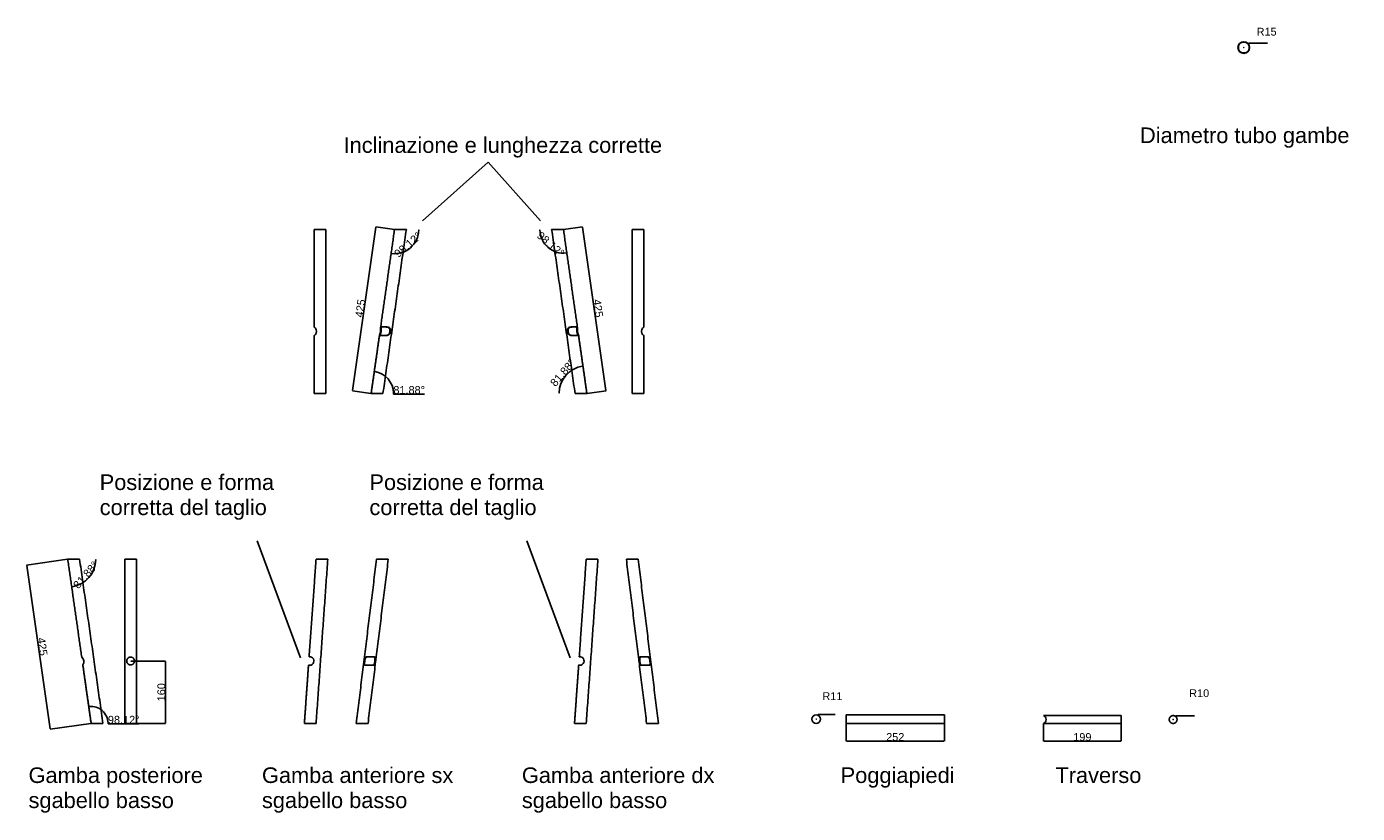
# Model space of a CAD drawing. Header units: millimetres. Extents: x -4960 to 8782, y 840 to 3104.
# Tile 1 of 5: x -4960 to -1548, y 1087 to 3104. Entities that reach past the tile are written whole.
import ezdxf

# ---------------------------------------------------------------- set-up
doc = ezdxf.new("R2010")
doc.units = ezdxf.units.MM
doc.header["$MEASUREMENT"] = 0
for name, color, linetype in [('DEFAULT', 7, 'Continuous'), ('LINEE VISIBILI 2D', 7, 'Continuous'), ('LIVELLO 01', 1, 'Continuous')]:
    doc.layers.add(name, color=color, linetype=linetype)
doc.styles.add('ARIAL', font='arial.ttf')
doc.dimstyles.new('DEFAULT', dxfattribs={"dimtxt": 20, "dimasz": 1, "dimexe": 0.5, "dimexo": 0.5, "dimgap": 0.09, "dimtad": 1, "dimtoh": 1, "dimdec": 0, "dimzin": 0, "dimdsep": 46, "dimtxsty": 'ARIAL', "dimcen": 0.5, "dimazin": 0, "dimtfac": 1, "dimtdec": 4, "dimtofl": 0, "dimtmove": 0, "dimatfit": 3, "dimfxl": 1, "dimtolj": 1, "dimtzin": 0, "dimarcsym": 0})

# ---------------------------------------------------------------- blocks, each defined once
blk = doc.blocks.new('*D14')
at = {"layer": 'Defpoints', "color": 0}
for p in [(-4693.6, 1477.7), (-4693.6, 1317.7), (-4604.5, 1317.7)]:
    blk.add_point(p, dxfattribs=at)
at = {"layer": 'LIVELLO 01', "color": 0, "lineweight": -2}
for p, q in [((-4693.1, 1477.7), (-4604, 1477.7)), ((-4604.5, 1476.7), (-4604.5, 1318.7)), ((-4693.1, 1317.7), (-4604, 1317.7))]:
    blk.add_line(p, q, dxfattribs=at)
at = {"layer": 'LIVELLO 01', "color": 0}
for points in [[(-4604.4, 1476.7), (-4604.7, 1476.7), (-4604.5, 1477.7)], [(-4604.7, 1318.7), (-4604.4, 1318.7), (-4604.5, 1317.7)]]:
    blk.add_solid(points, dxfattribs=at)
at = {"layer": 'LIVELLO 01', "color": 0, "insert": (-4614.8, 1397.7), "char_height": 20, "attachment_point": 5, "rotation": 90, "style": 'ARIAL'}
blk.add_mtext('\\A1;160', dxfattribs=at)
blk = doc.blocks.new('*D15')
at = {"layer": 'Defpoints', "color": 0}
for p in [(-4854.8, 1738.6), (-4783.2, 1738.6), (-4800.7, 1691.7), (-4844.7, 1667.8)]:
    blk.add_point(p, dxfattribs=at)
at = {"layer": 'LIVELLO 01', "color": 0, "lineweight": -2}
for p, q in [((-4783.2, 1739.1), (-4783.2, 1739.1)), ((-4844.7, 1668.3), (-4844.7, 1668.3))]:
    blk.add_line(p, q, dxfattribs=at)
blk.add_arc((-4854.8, 1738.6), 71.6, 278.9156, -0.8003, dxfattribs=at)
at = {"layer": 'LIVELLO 01', "color": 0}
for points in [[(-4783, 1737.6), (-4783.4, 1737.6), (-4783.2, 1738.6)], [(-4843.7, 1668.1), (-4843.7, 1667.7), (-4844.7, 1667.8)]]:
    blk.add_solid(points, dxfattribs=at)
at = {"layer": 'LIVELLO 01', "color": 0, "insert": (-4808.5, 1698.4), "char_height": 20, "attachment_point": 5, "rotation": 49.0577, "style": 'ARIAL'}
blk.add_mtext('\\A1;81.88%%d', dxfattribs=at)
blk = doc.blocks.new('*D16')
at = {"layer": 'Defpoints', "color": 0}
for p in [(-3583.6, 2584.1), (-3523.5, 2163.2), (-3474.9, 2170.1)]:
    blk.add_point(p, dxfattribs=at)
at = {"layer": 'LIVELLO 01', "color": 0, "lineweight": -2}
for p, q in [((-3583.1, 2584.2), (-3534.4, 2591.1)), ((-3534.7, 2590), (-3475, 2171.1)), ((-3523, 2163.2), (-3474.4, 2170.2))]:
    blk.add_line(p, q, dxfattribs=at)
at = {"layer": 'LIVELLO 01', "color": 0}
for points in [[(-3534.6, 2590.1), (-3534.9, 2590), (-3534.9, 2591)], [(-3475.2, 2171.1), (-3474.8, 2171.1), (-3474.9, 2170.1)]]:
    blk.add_solid(points, dxfattribs=at)
at = {"layer": 'LIVELLO 01', "color": 0, "insert": (-3494.7, 2382), "char_height": 20, "attachment_point": 5, "rotation": 278.1153, "style": 'ARIAL'}
blk.add_mtext('\\A1;425', dxfattribs=at)
blk = doc.blocks.new('*D17')
at = {"layer": 'Defpoints', "color": 0}
for p in [(-3644.1, 2584.1), (-3583.6, 2584.1), (-3623.2, 2538.3), (-3575, 2524.1)]:
    blk.add_point(p, dxfattribs=at)
at = {"layer": 'LIVELLO 01', "color": 0, "lineweight": -2}
for p, q in [((-3644.1, 2584.6), (-3644.1, 2584.6)), ((-3575, 2524.6), (-3575, 2524.6))]:
    blk.add_line(p, q, dxfattribs=at)
blk.add_arc((-3583.6, 2584.1), 60.6, 180.9461, 277.1692, dxfattribs=at)
at = {"layer": 'LIVELLO 01', "color": 0}
for points in [[(-3643.9, 2583.1), (-3644.3, 2583.1), (-3644.1, 2584.1)], [(-3576, 2523.8), (-3576, 2524.2), (-3575, 2524.1)]]:
    blk.add_solid(points, dxfattribs=at)
at = {"layer": 'LIVELLO 01', "color": 0, "insert": (-3616.5, 2546.1), "char_height": 20, "attachment_point": 5, "rotation": 319.0577, "style": 'ARIAL'}
blk.add_mtext('\\A1;98.12%%d', dxfattribs=at)
blk = doc.blocks.new('*D18')
at = {"layer": 'Defpoints', "color": 0}
for p in [(-3533.6, 2233.8), (-3577.5, 2209.9), (-3594.9, 2163.2), (-3523.5, 2163.2)]:
    blk.add_point(p, dxfattribs=at)
at = {"layer": 'LIVELLO 01', "color": 0, "lineweight": -2}
for p, q in [((-3533.6, 2234.3), (-3533.6, 2234.3)), ((-3594.9, 2163.7), (-3594.9, 2163.7))]:
    blk.add_line(p, q, dxfattribs=at)
blk.add_arc((-3523.5, 2163.2), 71.4, 98.9179, 179.1974, dxfattribs=at)
at = {"layer": 'LIVELLO 01', "color": 0}
for points in [[(-3534.6, 2233.5), (-3534.6, 2233.8), (-3533.6, 2233.8)], [(-3595.1, 2164.2), (-3594.7, 2164.2), (-3594.9, 2163.2)]]:
    blk.add_solid(points, dxfattribs=at)
at = {"layer": 'LIVELLO 01', "color": 0, "insert": (-3585.2, 2216.7), "char_height": 20, "attachment_point": 5, "rotation": 49.0577, "style": 'ARIAL'}
blk.add_mtext('\\A1;81.88%%d', dxfattribs=at)
blk = doc.blocks.new('*D19')
at = {"layer": 'Defpoints', "color": 0}
for p in [(-2352.5, 1317.7), (-2153.2, 1317.7), (-2153.2, 1272.5)]:
    blk.add_point(p, dxfattribs=at)
at = {"layer": 'LIVELLO 01', "color": 0, "lineweight": -2}
for p, q in [((-2352.5, 1317.2), (-2352.5, 1272)), ((-2153.2, 1317.2), (-2153.2, 1272)), ((-2351.5, 1272.5), (-2154.2, 1272.5))]:
    blk.add_line(p, q, dxfattribs=at)
at = {"layer": 'LIVELLO 01', "color": 0}
for points in [[(-2351.5, 1272.6), (-2351.5, 1272.3), (-2352.5, 1272.5)], [(-2154.2, 1272.3), (-2154.2, 1272.6), (-2153.2, 1272.5)]]:
    blk.add_solid(points, dxfattribs=at)
at = {"layer": 'LIVELLO 01', "color": 0, "insert": (-2252.9, 1282.7), "char_height": 20, "attachment_point": 5, "rotation": 359.999, "style": 'ARIAL'}
blk.add_mtext('\\A1;199', dxfattribs=at)
blk = doc.blocks.new('*D20')
at = {"layer": 'Defpoints', "color": 0}
for p in [(-4016.8, 2584.1), (-4124.4, 2170), (-4076.8, 2163.2)]:
    blk.add_point(p, dxfattribs=at)
at = {"layer": 'LIVELLO 01', "color": 0, "lineweight": -2}
for p, q in [((-4064.5, 2589.9), (-4124.3, 2170.9)), ((-4017.3, 2584.2), (-4064.9, 2591)), ((-4077.3, 2163.2), (-4124.9, 2170))]:
    blk.add_line(p, q, dxfattribs=at)
at = {"layer": 'LIVELLO 01', "color": 0}
for points in [[(-4064.4, 2589.9), (-4064.7, 2589.9), (-4064.4, 2590.9)], [(-4124.4, 2171), (-4124.1, 2170.9), (-4124.4, 2170)]]:
    blk.add_solid(points, dxfattribs=at)
at = {"layer": 'LIVELLO 01', "color": 0, "insert": (-4104.6, 2381.9), "char_height": 20, "attachment_point": 5, "rotation": 81.8848, "style": 'ARIAL'}
blk.add_mtext('\\A1;425', dxfattribs=at)
blk = doc.blocks.new('*D21')
at = {"layer": 'Defpoints', "color": 0}
for p in [(-4800.9, 1360.7), (-4766.3, 1350.5), (-4794.8, 1317.7), (-4751.4, 1317.7)]:
    blk.add_point(p, dxfattribs=at)
at = {"layer": 'LIVELLO 01', "color": 0, "lineweight": -2}
for p, q in [((-4800.9, 1361.2), (-4800.9, 1361.2)), ((-4751.4, 1318.2), (-4751.4, 1318.2)), ((-4751.4, 1316.7), (-4672.2, 1316.7))]:
    blk.add_line(p, q, dxfattribs=at)
for start, end in [(1.3206, 96.7947), (358.6794, 360)]:
    blk.add_arc((-4794.8, 1317.7), 43.4, start, end, dxfattribs=at)
at = {"layer": 'LIVELLO 01', "color": 0}
for points in [[(-4799.9, 1360.9), (-4799.9, 1360.6), (-4800.9, 1360.7)], [(-4751.6, 1318.7), (-4751.2, 1318.7), (-4751.4, 1317.7)]]:
    blk.add_solid(points, dxfattribs=at)
at = {"layer": 'LIVELLO 01', "color": 0, "insert": (-4711.3, 1327), "char_height": 20, "attachment_point": 5, "style": 'ARIAL'}
blk.add_mtext('\\A1;98.12%%d', dxfattribs=at)
blk = doc.blocks.new('*D22')
at = {"layer": 'Defpoints', "color": 0}
for p in [(-4068.7, 2220.1), (-4033.3, 2200.9), (-4076.8, 2163.2), (-4019.3, 2163.2)]:
    blk.add_point(p, dxfattribs=at)
at = {"layer": 'LIVELLO 01', "color": 0, "lineweight": -2}
for p, q in [((-4068.7, 2220.6), (-4068.7, 2220.6)), ((-4019.3, 2163.7), (-4019.3, 2163.7)), ((-4019.3, 2162.2), (-3940.1, 2162.2))]:
    blk.add_line(p, q, dxfattribs=at)
for start, end in [(0.9958, 80.8889), (359.0042, 360)]:
    blk.add_arc((-4076.8, 2163.2), 57.5, start, end, dxfattribs=at)
at = {"layer": 'LIVELLO 01', "color": 0}
for points in [[(-4067.7, 2220.1), (-4067.7, 2219.8), (-4068.7, 2220.1)], [(-4019.4, 2164.2), (-4019.1, 2164.2), (-4019.3, 2163.2)]]:
    blk.add_solid(points, dxfattribs=at)
at = {"layer": 'LIVELLO 01', "color": 0, "insert": (-3979.2, 2172.4), "char_height": 20, "attachment_point": 5, "style": 'ARIAL'}
blk.add_mtext('\\A1;81.88%%d', dxfattribs=at)
blk = doc.blocks.new('*D23')
at = {"layer": 'Defpoints', "color": 0}
for p in [(-1838.9, 3050.5), (-1827.6, 3060.4)]:
    blk.add_point(p, dxfattribs=at)
at = {"layer": 'LIVELLO 01', "color": 0, "lineweight": -2}
for p, q in [((-1839.4, 3050.5), (-1838.4, 3050.5)), ((-1838.9, 3050), (-1838.9, 3051)), ((-1826.8, 3061.1), (-1826.1, 3061.7)), ((-1778.1, 3061.7), (-1826.1, 3061.7))]:
    blk.add_line(p, q, dxfattribs=at)
at = {"layer": 'LIVELLO 01', "color": 0}
blk.add_solid([(-1826.9, 3061.2), (-1826.7, 3061), (-1827.6, 3060.4)], dxfattribs=at)
at = {"layer": 'LIVELLO 01', "color": 0, "insert": (-1780.4, 3091), "char_height": 20, "attachment_point": 5, "style": 'ARIAL'}
blk.add_mtext('\\A1;R15', dxfattribs=at)
blk = doc.blocks.new('*D24')
at = {"layer": 'Defpoints', "color": 0}
for p in [(-4854.8, 1738.6), (-4899.8, 1302.7), (-4794.8, 1317.7)]:
    blk.add_point(p, dxfattribs=at)
at = {"layer": 'LIVELLO 01', "color": 0, "lineweight": -2}
for p, q in [((-4855.3, 1738.6), (-4960.3, 1723.6)), ((-4959.7, 1722.7), (-4899.9, 1303.7)), ((-4795.3, 1317.6), (-4900.3, 1302.7))]:
    blk.add_line(p, q, dxfattribs=at)
at = {"layer": 'LIVELLO 01', "color": 0}
for points in [[(-4959.5, 1722.7), (-4959.8, 1722.6), (-4959.8, 1723.7)], [(-4900.1, 1303.7), (-4899.8, 1303.7), (-4899.8, 1302.7)]]:
    blk.add_solid(points, dxfattribs=at)
at = {"layer": 'LIVELLO 01', "color": 0, "insert": (-4919.7, 1514.6), "char_height": 20, "attachment_point": 5, "rotation": 278.1153, "style": 'ARIAL'}
blk.add_mtext('\\A1;425', dxfattribs=at)
blk = doc.blocks.new('*D25')
at = {"layer": 'Defpoints', "color": 0}
for p in [(-2931.3, 1338.9), (-2935.3, 1328.7)]:
    blk.add_point(p, dxfattribs=at)
at = {"layer": 'LIVELLO 01', "color": 0, "lineweight": -2}
for p, q in [((-2930.9, 1339.8), (-2930.5, 1340.8)), ((-2886.6, 1340.8), (-2930.5, 1340.8)), ((-2935.8, 1328.7), (-2934.8, 1328.7)), ((-2935.3, 1328.2), (-2935.3, 1329.2))]:
    blk.add_line(p, q, dxfattribs=at)
at = {"layer": 'LIVELLO 01', "color": 0}
blk.add_solid([(-2931.1, 1339.9), (-2930.8, 1339.8), (-2931.3, 1338.9)], dxfattribs=at)
at = {"layer": 'LIVELLO 01', "color": 0, "insert": (-2893.9, 1387.6), "char_height": 20, "attachment_point": 5, "style": 'ARIAL'}
blk.add_mtext('\\A1;R11', dxfattribs=at)
blk = doc.blocks.new('*D26')
at = {"layer": 'Defpoints', "color": 0}
for p in [(-2014.1, 1335.7), (-2020.1, 1327.7)]:
    blk.add_point(p, dxfattribs=at)
at = {"layer": 'LIVELLO 01', "color": 0, "lineweight": -2}
for p, q in [((-2013.5, 1336.5), (-2012.9, 1337.3)), ((-1965.1, 1337.3), (-2012.9, 1337.3)), ((-2020.6, 1327.7), (-2019.6, 1327.7)), ((-2020.1, 1327.2), (-2020.1, 1328.2))]:
    blk.add_line(p, q, dxfattribs=at)
at = {"layer": 'LIVELLO 01', "color": 0}
blk.add_solid([(-2013.6, 1336.6), (-2013.3, 1336.4), (-2014.1, 1335.7)], dxfattribs=at)
at = {"layer": 'LIVELLO 01', "color": 0, "insert": (-1953.3, 1395), "char_height": 20, "attachment_point": 5, "style": 'ARIAL'}
blk.add_mtext('\\A1;R10', dxfattribs=at)
blk = doc.blocks.new('*D27')
at = {"layer": 'Defpoints', "color": 0}
for p in [(-4016.8, 2584.1), (-3954.6, 2584.1), (-3976, 2537.1), (-4025.6, 2522.5)]:
    blk.add_point(p, dxfattribs=at)
at = {"layer": 'LIVELLO 01', "color": 0, "lineweight": -2}
for p, q in [((-3954.6, 2584.6), (-3954.6, 2584.6)), ((-4025.6, 2523), (-4025.6, 2523))]:
    blk.add_line(p, q, dxfattribs=at)
blk.add_arc((-4016.8, 2584.1), 62.2, 262.8057, -0.9211, dxfattribs=at)
at = {"layer": 'LIVELLO 01', "color": 0}
for points in [[(-3954.4, 2583.1), (-3954.7, 2583.1), (-3954.6, 2584.1)], [(-4024.5, 2522.5), (-4024.6, 2522.2), (-4025.6, 2522.5)]]:
    blk.add_solid(points, dxfattribs=at)
at = {"layer": 'LIVELLO 01', "color": 0, "insert": (-3982.7, 2544.8), "char_height": 20, "attachment_point": 5, "rotation": 40.9423, "style": 'ARIAL'}
blk.add_mtext('\\A1;98.12%%d', dxfattribs=at)
blk = doc.blocks.new('*D28')
at = {"layer": 'Defpoints', "color": 0}
for p in [(-2858.7, 1317.7), (-2606.8, 1317.7), (-2606.8, 1272.5)]:
    blk.add_point(p, dxfattribs=at)
at = {"layer": 'LIVELLO 01', "color": 0, "lineweight": -2}
for p, q in [((-2858.7, 1317.2), (-2858.7, 1272)), ((-2606.8, 1317.2), (-2606.8, 1272)), ((-2857.7, 1272.5), (-2607.8, 1272.5))]:
    blk.add_line(p, q, dxfattribs=at)
at = {"layer": 'LIVELLO 01', "color": 0}
for points in [[(-2857.7, 1272.6), (-2857.7, 1272.3), (-2858.7, 1272.5)], [(-2607.8, 1272.3), (-2607.8, 1272.6), (-2606.8, 1272.5)]]:
    blk.add_solid(points, dxfattribs=at)
at = {"layer": 'LIVELLO 01', "color": 0, "insert": (-2732.7, 1282.7), "char_height": 20, "attachment_point": 5, "style": 'ARIAL'}
blk.add_mtext('\\A1;252', dxfattribs=at)

msp = doc.modelspace()

# ---------------------------------------------------------------- linework, layer by layer
at = {"layer": 'DEFAULT'}
for points in [[(-3776.4, 2756.8), (-3945.3, 2606.4)], [(-3776.4, 2756.8), (-3642.4, 2606.4)], [(-4368.8, 1786), (-4258.2, 1485.9)], [(-3677.1, 1786), (-3566.4, 1485.9)]]:
    msp.add_lwpolyline(points, dxfattribs=at)
for centre, radius in [((-1838.9, 3050.5), 15), ((-2935.3, 1328.7), 11)]:
    msp.add_circle(centre, radius, dxfattribs=at)
for centre, radius, start, end in [((-4828.7, 1476.1), 15.1, 326.0582, 50.1724), ((-4234.5, 1477.7), 11, 254.8054, 97.0382), ((-3541.8, 1477.7), 11, 255.044, 96.7994), ((-2357.1, 1327.7), 11, 294.6739, 65.3174)]:
    msp.add_arc(centre, radius, start, end, dxfattribs=at)
msp.add_rational_spline([(-1824.9, 3050.5), (-1824.9, 3064.5), (-1838.9, 3064.5), (-1852.9, 3064.5), (-1852.9, 3050.5), (-1852.9, 3036.5), (-1838.9, 3036.5), (-1824.9, 3036.5), (-1824.9, 3050.5)], [1, 0.707106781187, 1, 0.707106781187, 1, 0.707106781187, 1, 0.707106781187, 1], degree=2, knots=[0, 0, 0, 23.561945, 23.561945, 47.12389, 47.12389, 70.685835, 70.685835, 94.24778, 94.24778, 94.24778], dxfattribs=at)
at = {"layer": 'LINEE VISIBILI 2D'}
for points in [[(-4222.9, 2334.1), (-4222.9, 2459.1), (-4222.9, 2584.1)], [(-4192.9, 2584.1), (-4192.9, 2373.6), (-4192.9, 2163.2)], [(-4052.6, 2332.6), (-4034.7, 2458.4), (-4016.8, 2584.1)], [(-3986.5, 2584.1), (-4016.5, 2373.6), (-4046.5, 2163.2)], [(-3613.9, 2584.1), (-3583.8, 2373.6), (-3553.8, 2163.2)], [(-3547.7, 2332.6), (-3565.6, 2458.4), (-3583.6, 2584.1)], [(-3407.4, 2584.1), (-3407.4, 2373.6), (-3407.4, 2163.2)], [(-3377.4, 2334.1), (-3377.4, 2459.1), (-3377.4, 2584.1)], [(-4222.9, 2163.2), (-4222.9, 2237.7), (-4222.9, 2312.2)], [(-4076.8, 2163.2), (-4066.1, 2238.1), (-4055.4, 2313)], [(-3523.5, 2163.2), (-3534.2, 2238.1), (-3544.9, 2313)], [(-3377.4, 2163.2), (-3377.4, 2237.7), (-3377.4, 2312.2)], [(-4824.5, 1738.6), (-4839.6, 1738.6), (-4854.8, 1738.6)], [(-4819, 1487.7), (-4836.9, 1613.2), (-4854.8, 1738.6)], [(-4764.5, 1317.7), (-4794.5, 1528.2), (-4824.5, 1738.6)], [(-4678.7, 1738.6), (-4693.7, 1738.6), (-4708.7, 1738.6)], [(-4708.7, 1317.7), (-4708.7, 1528.2), (-4708.7, 1738.6)], [(-4678.7, 1738.6), (-4678.7, 1528.2), (-4678.7, 1317.7)], [(-4235.9, 1488.6), (-4226.9, 1613.6), (-4218, 1738.6)], [(-4188, 1738.6), (-4203, 1528.2), (-4218, 1317.7)], [(-4063, 1738.6), (-4089, 1528.2), (-4115, 1317.7)], [(-4032.8, 1738.6), (-4058.8, 1528.2), (-4084.8, 1317.7)], [(-4032.8, 1738.6), (-4047.9, 1738.6), (-4063, 1738.6)], [(-3543.1, 1488.6), (-3534.2, 1613.6), (-3525.3, 1738.6)], [(-3495.2, 1738.6), (-3510.2, 1738.6), (-3525.3, 1738.6)], [(-3495.2, 1738.6), (-3510.2, 1528.2), (-3525.2, 1317.7)], [(-3422.3, 1738.6), (-3396.3, 1528.2), (-3370.3, 1317.7)], [(-3392, 1738.6), (-3407.1, 1738.6), (-3422.3, 1738.6)], [(-3392, 1738.6), (-3366, 1528.2), (-3340, 1317.7)], [(-4794.8, 1317.7), (-4805.5, 1392.7), (-4816.2, 1467.7)], [(-4248, 1317.7), (-4242.7, 1392.4), (-4237.4, 1467.1)], [(-3555.3, 1317.7), (-3549.9, 1392.4), (-3544.6, 1467.1)], [(-2858.7, 1339.7), (-2858.7, 1334.2), (-2858.7, 1328.7)], [(-2858.7, 1339.7), (-2732.7, 1339.7), (-2606.8, 1339.7)], [(-2606.8, 1328.7), (-2606.8, 1334.2), (-2606.8, 1339.7)], [(-2352.5, 1337.7), (-2252.9, 1337.7), (-2153.2, 1337.7)], [(-2153.2, 1327.7), (-2153.2, 1332.7), (-2153.2, 1337.7)], [(-4764.5, 1317.7), (-4779.6, 1317.7), (-4794.8, 1317.7)], [(-4678.7, 1317.7), (-4693.7, 1317.7), (-4708.7, 1317.7)], [(-4084.8, 1317.7), (-4099.9, 1317.7), (-4115, 1317.7)], [(-3525.2, 1317.7), (-3540.2, 1317.7), (-3555.3, 1317.7)], [(-3340, 1317.7), (-3355.2, 1317.7), (-3370.3, 1317.7)], [(-2858.7, 1328.7), (-2858.7, 1323.2), (-2858.7, 1317.7)], [(-2606.8, 1317.7), (-2732.7, 1317.7), (-2858.7, 1317.7)], [(-2606.8, 1317.7), (-2606.8, 1323.2), (-2606.8, 1328.7)], [(-2153.2, 1317.7), (-2252.9, 1317.7), (-2352.5, 1317.7)]]:
    msp.add_open_spline(points, degree=2, dxfattribs=at)
for points, knots in [([(-4192.9, 2584.1), (-4192.9, 2584.1), (-4193, 2584.1), (-4193.4, 2584.1), (-4194, 2584.1), (-4194.9, 2584.1), (-4201.7, 2584.1), (-4208.6, 2584.1), (-4215.4, 2584.1), (-4217, 2584.1), (-4218.5, 2584.1), (-4221, 2584.1), (-4221.9, 2584.1), (-4222.8, 2584.1), (-4222.9, 2584.1), (-4222.9, 2584.1)], [15.72019, 15.72019, 15.72019, 15.72019, 18.032423, 18.032423, 23.735237, 23.735237, 23.735237, 44.201473, 44.201473, 44.201473, 49.898698, 49.898698, 56.06794, 56.06794, 59.921662, 59.921662, 59.921662, 59.921662]), ([(-3986.5, 2584.1), (-3986.5, 2584.1), (-3986.5, 2584.1), (-3986.9, 2584.1), (-3987.5, 2584.1), (-3988.5, 2584.1), (-3995.4, 2584.1), (-4002.3, 2584.1), (-4009.1, 2584.1), (-4010.8, 2584.1), (-4012.3, 2584.1), (-4014.7, 2584.1), (-4015.7, 2584.1), (-4016.6, 2584.1), (-4016.8, 2584.1), (-4016.8, 2584.1)], [39.372626, 39.372626, 39.372626, 39.372626, 41.675095, 41.675095, 47.340083, 47.340083, 47.340083, 68.013341, 68.013341, 68.013341, 73.679346, 73.679346, 79.813281, 79.813281, 83.650729, 83.650729, 83.650729, 83.650729]), ([(-3613.9, 2584.1), (-3613.9, 2584.1), (-3613.8, 2584.1), (-3613.4, 2584.1), (-3612.8, 2584.1), (-3611.9, 2584.1), (-3605, 2584.1), (-3598.1, 2584.1), (-3591.2, 2584.1), (-3589.5, 2584.1), (-3588.1, 2584.1), (-3585.6, 2584.1), (-3584.6, 2584.1), (-3583.8, 2584.1), (-3583.6, 2584.1), (-3583.6, 2584.1)], [39.372626, 39.372626, 39.372626, 39.372626, 41.675095, 41.675095, 47.340083, 47.340083, 47.340083, 68.013341, 68.013341, 68.013341, 73.679346, 73.679346, 79.813281, 79.813281, 83.650729, 83.650729, 83.650729, 83.650729]), ([(-3407.4, 2584.1), (-3407.4, 2584.1), (-3407.3, 2584.1), (-3407, 2584.1), (-3406.3, 2584.1), (-3405.4, 2584.1), (-3398.6, 2584.1), (-3391.8, 2584.1), (-3384.9, 2584.1), (-3383.3, 2584.1), (-3381.8, 2584.1), (-3379.4, 2584.1), (-3378.4, 2584.1), (-3377.6, 2584.1), (-3377.4, 2584.1), (-3377.4, 2584.1)], [15.72019, 15.72019, 15.72019, 15.72019, 18.032423, 18.032423, 23.735237, 23.735237, 23.735237, 44.201473, 44.201473, 44.201473, 49.898698, 49.898698, 56.06794, 56.06794, 59.921662, 59.921662, 59.921662, 59.921662]), ([(-4222.9, 2334.1), (-4222.9, 2334.1), (-4222.9, 2334.1), (-4222.7, 2333.9), (-4222.2, 2333.6), (-4221.5, 2332.9), (-4220.2, 2331.6), (-4218.1, 2328.5), (-4217.2, 2325.3), (-4217.1, 2323.2), (-4217.1, 2322.5), (-4217.1, 2321.3), (-4217.4, 2319), (-4218.4, 2316.3), (-4220, 2313.9), (-4221.5, 2312.7), (-4222.3, 2312.3), (-4222.6, 2312.2), (-4222.8, 2312.2), (-4222.9, 2312.2), (-4222.9, 2312.2), (-4223, 2312.2), (-4222.9, 2312.2)], [0, 0, 0, 0, 0.030683, 0.098477, 0.960784, 1.693207, 3.200643, 6.422393, 12.84374, 12.84374, 12.84374, 14.699722, 16.513166, 19.909253, 23.331987, 24.911578, 25.584591, 25.871179, 26.086605, 26.086605, 26.086605, 27.826555, 27.826555, 27.826555, 27.826555]), ([(-4038.8, 2334.2), (-4037.7, 2334.2), (-4035.7, 2334.1), (-4033, 2333.7), (-4030.9, 2333), (-4029.2, 2331.9), (-4027.9, 2330.3), (-4027.1, 2328.2), (-4026.7, 2325.8), (-4026.7, 2324.1), (-4026.8, 2323.2), (-4026.9, 2322.3), (-4027.2, 2320.6), (-4027.9, 2318.3), (-4029, 2316.3), (-4030.3, 2314.7), (-4032, 2313.5), (-4033.9, 2312.7), (-4036.2, 2312.2), (-4037.9, 2312.2), (-4038.8, 2312.2), (-4040.4, 2312.2), (-4042.1, 2312.3), (-4045.1, 2312.5), (-4046.5, 2312.5), (-4047.9, 2312.5), (-4049.2, 2312.5), (-4050.5, 2312.5), (-4052.7, 2312.3), (-4053.6, 2312.2), (-4054.3, 2312.2), (-4054.5, 2312.2), (-4054.8, 2312.2), (-4055.2, 2312.3), (-4055.5, 2312.7), (-4055.4, 2313.3), (-4055.2, 2314), (-4054.9, 2315), (-4054.5, 2316.1), (-4054, 2317.5), (-4053.3, 2319.8), (-4052.9, 2321.8), (-4052.8, 2323.2), (-4052.7, 2323.6), (-4052.6, 2324.5), (-4052.6, 2326.1), (-4052.6, 2328), (-4052.7, 2329.8), (-4052.7, 2331.4), (-4052.7, 2332.1), (-4052.6, 2332.9), (-4052.3, 2333.5), (-4051.7, 2334), (-4050.7, 2334.1), (-4050, 2334.2), (-4049.6, 2334.2)], [0, 0, 0, 0, 3.387496, 5.9502, 8.134803, 10.010196, 12.000407, 14.259969, 16.624911, 19.345127, 19.345127, 19.345127, 21.919839, 24.477366, 26.605324, 28.658963, 30.647993, 32.664498, 34.922088, 37.704182, 37.704182, 37.704182, 42.612371, 42.612371, 47.169287, 47.169287, 47.169287, 51.879437, 51.879437, 56.939265, 56.939265, 56.939265, 57.532695, 57.909659, 58.260791, 58.802977, 59.716871, 60.304996, 62.05341, 63.04362, 64.9761, 69.119142, 69.119142, 69.119142, 70.520639, 71.893491, 73.665047, 76.463691, 77.311819, 78.196664, 78.804409, 79.494095, 80.227662, 81.094789, 82.347179, 82.347179, 82.347179, 82.347179]), ([(-4046.9, 2334.1), (-4047.4, 2334.1), (-4048.3, 2334), (-4049.4, 2333.7), (-4050.2, 2333.3), (-4050.6, 2332.5), (-4050.8, 2331.7), (-4050.8, 2330.9), (-4050.8, 2329), (-4050.8, 2326.4), (-4050.9, 2324.1), (-4051, 2323.2), (-4051.1, 2322.5), (-4051.3, 2321.3), (-4051.7, 2319.5), (-4052.2, 2317.5), (-4052.7, 2315.9), (-4053.1, 2314.6), (-4053.3, 2313.9), (-4053.4, 2313.2), (-4053.2, 2312.8), (-4052.9, 2312.4), (-4052.6, 2312.3), (-4052.5, 2312.3)], [0, 0, 0, 0, 1.557798, 2.562135, 3.420283, 4.222383, 4.994459, 5.909599, 6.759217, 10.666781, 13.626153, 13.626153, 13.626153, 15.493808, 17.336416, 19.209335, 21.76674, 22.362958, 23.382481, 23.915677, 24.333726, 24.722808, 25.217717, 25.217717, 25.217717, 25.217717]), ([(-4049.6, 2334.2), (-4049, 2334.2), (-4048.2, 2334.1), (-4046.6, 2334.1), (-4045.7, 2334.1), (-4044.8, 2334.1), (-4043.9, 2334.1), (-4043, 2334.1), (-4040.9, 2334.1), (-4039.9, 2334.2), (-4038.8, 2334.2)], [0, 0, 0, 0, 3.416865, 3.416865, 6.621632, 6.621632, 6.621632, 9.721368, 9.721368, 13.020351, 13.020351, 13.020351, 13.020351]), ([(-4028.6, 2323.2), (-4028.5, 2324.1), (-4028.5, 2325.8), (-4028.9, 2328.2), (-4029.8, 2330.2), (-4031.1, 2331.8), (-4033, 2332.9), (-4035.2, 2333.6), (-4038.1, 2334), (-4040.3, 2334.1), (-4041.6, 2334.1)], [0, 0, 0, 0, 2.733325, 5.216358, 7.251511, 9.360072, 11.310521, 13.685139, 16.408705, 20.151696, 20.151696, 20.151696, 20.151696]), ([(-4040.4, 2312.2), (-4039.5, 2312.2), (-4037.8, 2312.4), (-4035.5, 2312.9), (-4033.6, 2313.7), (-4032, 2314.9), (-4030.7, 2316.5), (-4029.7, 2318.4), (-4028.9, 2320.7), (-4028.7, 2322.3), (-4028.6, 2323.2)], [0, 0, 0, 0, 2.798197, 5.077075, 7.033749, 8.95361, 11.064068, 13.131011, 15.513413, 18.080948, 18.080948, 18.080948, 18.080948]), ([(-3561.5, 2334.2), (-3562.7, 2334.2), (-3564.6, 2334.1), (-3567.3, 2333.7), (-3569.4, 2333), (-3571.1, 2331.9), (-3572.4, 2330.3), (-3573.3, 2328.2), (-3573.6, 2325.8), (-3573.6, 2324.1), (-3573.5, 2323.2), (-3573.4, 2322.3), (-3573.1, 2320.6), (-3572.4, 2318.3), (-3571.3, 2316.3), (-3570, 2314.7), (-3568.4, 2313.5), (-3566.4, 2312.7), (-3564.1, 2312.2), (-3562.4, 2312.2), (-3561.5, 2312.2), (-3559.9, 2312.2), (-3558.3, 2312.3), (-3555.2, 2312.5), (-3553.8, 2312.5), (-3552.5, 2312.5), (-3551.1, 2312.5), (-3549.9, 2312.5), (-3547.7, 2312.3), (-3546.7, 2312.2), (-3546, 2312.2), (-3545.8, 2312.2), (-3545.5, 2312.2), (-3545.1, 2312.3), (-3544.9, 2312.7), (-3544.9, 2313.3), (-3545.1, 2314), (-3545.5, 2315), (-3545.8, 2316.1), (-3546.3, 2317.5), (-3547, 2319.8), (-3547.4, 2321.8), (-3547.5, 2323.2), (-3547.6, 2323.6), (-3547.7, 2324.5), (-3547.7, 2326.1), (-3547.7, 2328), (-3547.6, 2329.8), (-3547.6, 2331.4), (-3547.6, 2332.1), (-3547.7, 2332.9), (-3548, 2333.5), (-3548.6, 2334), (-3549.6, 2334.1), (-3550.3, 2334.2), (-3550.7, 2334.2)], [0, 0, 0, 0, 3.387496, 5.9502, 8.134803, 10.010196, 12.000407, 14.259969, 16.624911, 19.345127, 19.345127, 19.345127, 21.919839, 24.477366, 26.605324, 28.658963, 30.647993, 32.664498, 34.922088, 37.704182, 37.704182, 37.704182, 42.612371, 42.612371, 47.169287, 47.169287, 47.169287, 51.879437, 51.879437, 56.939265, 56.939265, 56.939265, 57.532695, 57.909659, 58.260791, 58.802977, 59.716871, 60.304996, 62.05341, 63.04362, 64.9761, 69.119142, 69.119142, 69.119142, 70.520639, 71.893491, 73.665047, 76.463691, 77.311819, 78.196664, 78.804409, 79.494095, 80.227662, 81.094789, 82.347179, 82.347179, 82.347179, 82.347179]), ([(-3571.8, 2323.2), (-3571.8, 2324.1), (-3571.9, 2325.8), (-3571.5, 2328.2), (-3570.6, 2330.2), (-3569.2, 2331.8), (-3567.4, 2332.9), (-3565.1, 2333.6), (-3562.2, 2334), (-3560, 2334.1), (-3558.8, 2334.1)], [0, 0, 0, 0, 2.733325, 5.216358, 7.251511, 9.360072, 11.310521, 13.685139, 16.408705, 20.151696, 20.151696, 20.151696, 20.151696]), ([(-3559.9, 2312.2), (-3560.9, 2312.2), (-3562.6, 2312.4), (-3564.9, 2312.9), (-3566.7, 2313.7), (-3568.3, 2314.9), (-3569.7, 2316.5), (-3570.7, 2318.4), (-3571.4, 2320.7), (-3571.7, 2322.3), (-3571.8, 2323.2)], [0, 0, 0, 0, 2.798197, 5.077075, 7.033749, 8.95361, 11.064068, 13.131011, 15.513413, 18.080948, 18.080948, 18.080948, 18.080948]), ([(-3550.7, 2334.2), (-3551.4, 2334.2), (-3552.1, 2334.1), (-3553.8, 2334.1), (-3554.6, 2334.1), (-3555.5, 2334.1), (-3556.4, 2334.1), (-3557.4, 2334.1), (-3559.4, 2334.1), (-3560.4, 2334.2), (-3561.5, 2334.2)], [0, 0, 0, 0, 3.416865, 3.416865, 6.621632, 6.621632, 6.621632, 9.721368, 9.721368, 13.020351, 13.020351, 13.020351, 13.020351]), ([(-3553.4, 2334.1), (-3552.9, 2334.1), (-3552.1, 2334), (-3550.9, 2333.7), (-3550.2, 2333.3), (-3549.8, 2332.5), (-3549.6, 2331.7), (-3549.5, 2330.9), (-3549.5, 2329), (-3549.6, 2326.4), (-3549.4, 2324.1), (-3549.3, 2323.2), (-3549.2, 2322.5), (-3549.1, 2321.3), (-3548.7, 2319.5), (-3548.1, 2317.5), (-3547.6, 2315.9), (-3547.2, 2314.6), (-3547, 2313.9), (-3547, 2313.2), (-3547.1, 2312.8), (-3547.4, 2312.4), (-3547.7, 2312.3), (-3547.8, 2312.3)], [0, 0, 0, 0, 1.557798, 2.562135, 3.420283, 4.222383, 4.994459, 5.909599, 6.759217, 10.666781, 13.626153, 13.626153, 13.626153, 15.493808, 17.336416, 19.209335, 21.76674, 22.362958, 23.382481, 23.915677, 24.333726, 24.722808, 25.217717, 25.217717, 25.217717, 25.217717]), ([(-3377.4, 2334.1), (-3377.4, 2334.1), (-3377.4, 2334.1), (-3377.7, 2333.9), (-3378.1, 2333.6), (-3378.9, 2332.9), (-3380.1, 2331.6), (-3382.2, 2328.5), (-3383.1, 2325.3), (-3383.2, 2323.2), (-3383.3, 2322.5), (-3383.3, 2321.3), (-3382.9, 2319), (-3381.9, 2316.3), (-3380.3, 2313.9), (-3378.8, 2312.7), (-3378.1, 2312.3), (-3377.7, 2312.2), (-3377.5, 2312.2), (-3377.5, 2312.2), (-3377.4, 2312.2), (-3377.4, 2312.2), (-3377.4, 2312.2)], [0, 0, 0, 0, 0.030683, 0.098477, 0.960784, 1.693207, 3.200643, 6.422393, 12.84374, 12.84374, 12.84374, 14.699722, 16.513166, 19.909253, 23.331987, 24.911578, 25.584591, 25.871179, 26.086605, 26.086605, 26.086605, 27.826555, 27.826555, 27.826555, 27.826555]), ([(-4222.9, 2312.2), (-4222.9, 2312.2), (-4222.8, 2312.3), (-4222.4, 2312.4), (-4222.2, 2312.5), (-4222, 2312.5)], [21.320583, 21.320583, 21.320583, 21.320583, 24.388201, 24.388201, 26.542353, 26.542353, 26.542353, 26.542353]), ([(-3377.4, 2312.2), (-3377.4, 2312.2), (-3377.5, 2312.3), (-3377.9, 2312.4), (-3378.1, 2312.5), (-3378.4, 2312.5)], [21.320583, 21.320583, 21.320583, 21.320583, 24.388201, 24.388201, 26.542353, 26.542353, 26.542353, 26.542353]), ([(-4192.9, 2163.2), (-4192.9, 2163.2), (-4193, 2163.2), (-4193.4, 2163.2), (-4194, 2163.2), (-4194.9, 2163.2), (-4195.9, 2163.2), (-4197.1, 2163.2), (-4200.2, 2163.2), (-4202, 2163.2), (-4206, 2163.2), (-4208, 2163.2), (-4211.9, 2163.2), (-4213.7, 2163.2), (-4215.4, 2163.2), (-4217, 2163.2), (-4218.5, 2163.2), (-4221, 2163.2), (-4221.9, 2163.2), (-4222.8, 2163.2), (-4222.9, 2163.2), (-4222.9, 2163.2)], [15.72019, 15.72019, 15.72019, 15.72019, 18.032423, 18.032423, 23.735237, 23.735237, 23.735237, 29.401243, 29.401243, 35.535177, 35.535177, 41.675095, 41.675095, 47.340083, 47.340083, 47.340083, 53.037308, 53.037308, 59.20655, 59.20655, 63.060273, 63.060273, 63.060273, 63.060273]), ([(-4046.5, 2163.2), (-4046.5, 2163.2), (-4046.5, 2163.2), (-4046.9, 2163.2), (-4047.5, 2163.2), (-4048.5, 2163.2), (-4055.4, 2163.2), (-4062.3, 2163.2), (-4069.2, 2163.2), (-4070.8, 2163.2), (-4072.3, 2163.2), (-4074.8, 2163.2), (-4075.7, 2163.2), (-4076.6, 2163.2), (-4076.8, 2163.2), (-4076.8, 2163.2)], [39.372626, 39.372626, 39.372626, 39.372626, 41.675095, 41.675095, 47.340083, 47.340083, 47.340083, 68.013341, 68.013341, 68.013341, 73.679347, 73.679347, 79.813281, 79.813281, 83.650729, 83.650729, 83.650729, 83.650729]), ([(-3553.8, 2163.2), (-3553.8, 2163.2), (-3553.8, 2163.2), (-3553.4, 2163.2), (-3552.8, 2163.2), (-3551.8, 2163.2), (-3544.9, 2163.2), (-3538.1, 2163.2), (-3531.2, 2163.2), (-3529.5, 2163.2), (-3528.1, 2163.2), (-3525.6, 2163.2), (-3524.6, 2163.2), (-3523.7, 2163.2), (-3523.5, 2163.2), (-3523.5, 2163.2)], [39.372626, 39.372626, 39.372626, 39.372626, 41.675095, 41.675095, 47.340083, 47.340083, 47.340083, 68.013341, 68.013341, 68.013341, 73.679347, 73.679347, 79.813281, 79.813281, 83.650729, 83.650729, 83.650729, 83.650729]), ([(-3407.4, 2163.2), (-3407.4, 2163.2), (-3407.3, 2163.2), (-3407, 2163.2), (-3406.3, 2163.2), (-3405.4, 2163.2), (-3404.5, 2163.2), (-3403.2, 2163.2), (-3400.2, 2163.2), (-3398.3, 2163.2), (-3394.4, 2163.2), (-3392.3, 2163.2), (-3388.4, 2163.2), (-3386.6, 2163.2), (-3384.9, 2163.2), (-3383.3, 2163.2), (-3381.8, 2163.2), (-3379.4, 2163.2), (-3378.4, 2163.2), (-3377.6, 2163.2), (-3377.4, 2163.2), (-3377.4, 2163.2)], [15.72019, 15.72019, 15.72019, 15.72019, 18.032423, 18.032423, 23.735237, 23.735237, 23.735237, 29.401243, 29.401243, 35.535177, 35.535177, 41.675095, 41.675095, 47.340083, 47.340083, 47.340083, 53.037308, 53.037308, 59.20655, 59.20655, 63.060273, 63.060273, 63.060273, 63.060273]), ([(-4188, 1738.6), (-4192.9, 1738.6), (-4197.9, 1738.6), (-4202.9, 1738.6), (-4207.9, 1738.6), (-4213, 1738.6), (-4218, 1738.6)], [0, 0, 0, 0, 14.906434, 14.906434, 14.906434, 30.075005, 30.075005, 30.075005, 30.075005]), ([(-4072.7, 1488.7), (-4071.8, 1488.7), (-4070.3, 1488.7), (-4068.2, 1488.3), (-4066.8, 1487.7), (-4065.7, 1486.6), (-4065.1, 1485.1), (-4064.8, 1483.2), (-4064.9, 1480.7), (-4065, 1478.8), (-4065.2, 1477.7), (-4065.3, 1476.6), (-4065.6, 1474.7), (-4066, 1472.1), (-4066.6, 1470.2), (-4067.3, 1468.8), (-4068.2, 1467.8), (-4069.4, 1467.1), (-4070.9, 1466.7), (-4072, 1466.7), (-4072.7, 1466.7), (-4074, 1466.7), (-4075.5, 1466.8), (-4078.5, 1467), (-4079.9, 1467.1), (-4081.5, 1467.1), (-4083, 1467.1), (-4084.6, 1467), (-4087.7, 1466.8), (-4089.2, 1466.7), (-4090.5, 1466.7), (-4091.2, 1466.7), (-4092.2, 1466.7), (-4093.6, 1467.1), (-4094.6, 1467.7), (-4095.3, 1468.7), (-4095.6, 1470.2), (-4095.7, 1472), (-4095.5, 1474.6), (-4095.3, 1476.6), (-4095.2, 1477.7), (-4095, 1478.8), (-4094.7, 1480.8), (-4094.2, 1483.3), (-4093.5, 1485.2), (-4092.5, 1486.6), (-4091.3, 1487.7), (-4089.6, 1488.3), (-4087.6, 1488.7), (-4086, 1488.7), (-4085.1, 1488.7)], [0, 0, 0, 0, 2.70695, 4.509389, 6.102691, 7.451946, 9.053238, 10.858627, 13.250426, 16.579084, 16.579084, 16.579084, 19.814977, 22.483594, 24.308665, 25.736859, 27.15379, 28.394761, 29.824351, 31.798064, 31.798064, 31.798064, 36.706252, 36.706252, 41.263169, 41.263169, 41.263169, 45.973318, 45.973318, 51.033146, 51.033146, 51.033146, 52.869173, 54.135687, 55.250568, 56.487552, 57.747691, 59.555488, 62.068711, 65.503107, 65.503107, 65.503107, 68.917035, 71.375138, 73.258283, 74.969939, 76.431199, 78.118377, 80.20289, 82.763851, 82.763851, 82.763851, 82.763851]), ([(-4082, 1488.7), (-4083, 1488.6), (-4084.8, 1488.6), (-4087.1, 1488.2), (-4088.9, 1487.5), (-4090.3, 1486.5), (-4091.3, 1485.1), (-4092.1, 1483.2), (-4092.7, 1480.7), (-4093, 1478.8), (-4093.1, 1477.7), (-4093.3, 1476.6), (-4093.5, 1474.8), (-4093.6, 1472.4), (-4093.6, 1470.6), (-4093.3, 1469.2), (-4092.6, 1468.1), (-4091.6, 1467.4), (-4090.3, 1466.9), (-4089.3, 1466.8), (-4088.7, 1466.8)], [0, 0, 0, 0, 3.070752, 5.330115, 7.143467, 8.738318, 10.338129, 12.371437, 14.852374, 18.133465, 18.133465, 18.133465, 21.333647, 23.72277, 25.436569, 26.754646, 27.974726, 29.08027, 30.414562, 32.189525, 32.189525, 32.189525, 32.189525]), ([(-4085.1, 1488.7), (-4084.1, 1488.7), (-4083.1, 1488.7), (-4080.9, 1488.6), (-4079.9, 1488.6), (-4078.8, 1488.6), (-4077.8, 1488.6), (-4076.8, 1488.6), (-4074.7, 1488.7), (-4073.7, 1488.7), (-4072.7, 1488.7)], [0, 0, 0, 0, 3.416865, 3.416865, 6.621632, 6.621632, 6.621632, 9.721368, 9.721368, 13.020351, 13.020351, 13.020351, 13.020351]), ([(-4067.2, 1477.7), (-4067.1, 1478.8), (-4066.9, 1480.6), (-4066.9, 1483.1), (-4067.2, 1485), (-4067.9, 1486.5), (-4069.1, 1487.6), (-4070.8, 1488.2), (-4073, 1488.6), (-4074.7, 1488.6), (-4075.7, 1488.6)], [0, 0, 0, 0, 3.307264, 5.564175, 7.497125, 8.974354, 10.442535, 12.152108, 14.312738, 17.261554, 17.261554, 17.261554, 17.261554]), ([(-4074.5, 1466.8), (-4073.9, 1466.8), (-4072.8, 1466.9), (-4071.3, 1467.4), (-4070.1, 1468.1), (-4069.2, 1469.2), (-4068.6, 1470.6), (-4068, 1472.4), (-4067.6, 1474.8), (-4067.3, 1476.6), (-4067.2, 1477.7)], [0, 0, 0, 0, 1.87306, 3.315613, 4.721726, 5.981908, 7.4995, 9.19307, 11.668578, 14.841134, 14.841134, 14.841134, 14.841134]), ([(-3370, 1488.7), (-3369.2, 1488.7), (-3367.6, 1488.7), (-3365.5, 1488.3), (-3363.8, 1487.7), (-3362.6, 1486.6), (-3361.6, 1485.2), (-3360.9, 1483.3), (-3360.4, 1480.8), (-3360.1, 1478.8), (-3359.9, 1477.7), (-3359.8, 1476.6), (-3359.5, 1474.6), (-3359.4, 1472), (-3359.5, 1470.1), (-3359.8, 1468.7), (-3360.5, 1467.7), (-3361.5, 1467.1), (-3362.9, 1466.7), (-3364, 1466.7), (-3364.6, 1466.7), (-3365.9, 1466.7), (-3367.5, 1466.8), (-3370.5, 1467), (-3372.1, 1467.1), (-3373.6, 1467.1), (-3375.1, 1467.1), (-3376.6, 1467), (-3379.6, 1466.8), (-3381, 1466.7), (-3382.3, 1466.7), (-3383, 1466.7), (-3384.1, 1466.7), (-3385.7, 1467.1), (-3386.9, 1467.8), (-3387.8, 1468.9), (-3388.5, 1470.2), (-3389, 1472.1), (-3389.5, 1474.7), (-3389.8, 1476.6), (-3389.9, 1477.7), (-3390, 1478.8), (-3390.2, 1480.7), (-3390.2, 1483.2), (-3390, 1485.2), (-3389.4, 1486.6), (-3388.2, 1487.7), (-3386.8, 1488.3), (-3384.7, 1488.7), (-3383.2, 1488.7), (-3382.3, 1488.7)], [0, 0, 0, 0, 2.577078, 4.676613, 6.376248, 7.845178, 9.562343, 11.450108, 13.917105, 17.340193, 17.340193, 17.340193, 20.777054, 23.293418, 25.103733, 26.365415, 27.605849, 28.727134, 30.002285, 31.849163, 31.849163, 31.849163, 36.86762, 36.86762, 41.542142, 41.542142, 41.542142, 46.063029, 46.063029, 50.932283, 50.932283, 50.932283, 52.916935, 54.354968, 55.755484, 57.023215, 58.453418, 60.280065, 62.952346, 66.194563, 66.194563, 66.194563, 69.530837, 71.928196, 73.737563, 75.343522, 76.700439, 78.306805, 80.123586, 82.848827, 82.848827, 82.848827, 82.848827]), ([(-3379.3, 1488.6), (-3380.3, 1488.6), (-3382, 1488.6), (-3384.3, 1488.2), (-3385.9, 1487.5), (-3387.1, 1486.5), (-3387.9, 1485), (-3388.2, 1483.1), (-3388.1, 1480.6), (-3388, 1478.7), (-3387.9, 1477.7), (-3387.7, 1476.6), (-3387.5, 1474.8), (-3387, 1472.4), (-3386.5, 1470.5), (-3385.8, 1469.2), (-3384.9, 1468.1), (-3383.7, 1467.4), (-3382.2, 1466.9), (-3381.1, 1466.8), (-3380.5, 1466.8)], [0, 0, 0, 0, 3.031784, 5.189504, 6.894802, 8.363113, 9.840852, 11.772628, 14.163648, 17.327792, 17.327792, 17.327792, 20.510396, 22.996204, 24.694795, 26.217201, 27.483193, 28.899973, 30.353455, 32.224831, 32.224831, 32.224831, 32.224831]), ([(-3382.3, 1488.7), (-3381.3, 1488.7), (-3380.3, 1488.7), (-3378.3, 1488.6), (-3377.3, 1488.6), (-3376.3, 1488.6), (-3375.2, 1488.6), (-3374.2, 1488.6), (-3372.1, 1488.7), (-3371, 1488.7), (-3370, 1488.7)], [0, 0, 0, 0, 3.240034, 3.240034, 6.286347, 6.286347, 6.286347, 9.439737, 9.439737, 12.799056, 12.799056, 12.799056, 12.799056]), ([(-3362, 1477.7), (-3362.1, 1478.8), (-3362.4, 1480.7), (-3363, 1483.2), (-3363.8, 1485.1), (-3364.8, 1486.5), (-3366.2, 1487.5), (-3367.9, 1488.2), (-3370.3, 1488.6), (-3372.1, 1488.6), (-3373.1, 1488.6)], [0, 0, 0, 0, 3.273351, 5.754222, 7.785781, 9.385627, 10.980679, 12.792686, 15.050783, 18.11554, 18.11554, 18.11554, 18.11554]), ([(-3366.5, 1466.8), (-3365.9, 1466.8), (-3364.9, 1466.9), (-3363.5, 1467.3), (-3362.5, 1468.1), (-3361.8, 1469.1), (-3361.5, 1470.5), (-3361.4, 1472.3), (-3361.6, 1474.8), (-3361.8, 1476.6), (-3362, 1477.7)], [0, 0, 0, 0, 1.768075, 3.118288, 4.234884, 5.461335, 6.781378, 8.501047, 10.896679, 14.107818, 14.107818, 14.107818, 14.107818]), ([(-4218, 1317.7), (-4222.9, 1317.7), (-4227.9, 1317.7), (-4232.9, 1317.7), (-4237.9, 1317.7), (-4243, 1317.7), (-4248, 1317.7)], [0, 0, 0, 0, 14.906434, 14.906434, 14.906434, 30.075005, 30.075005, 30.075005, 30.075005])]:
    msp.add_open_spline(points, degree=3, knots=knots, dxfattribs=at)
for points, weights, knots in [([(-4683.6, 1477.7), (-4683.6, 1467.7), (-4693.6, 1467.7), (-4693.6, 1467.7), (-4693.7, 1467.7), (-4703.6, 1467.8), (-4703.6, 1477.7), (-4703.6, 1487.6), (-4693.7, 1487.7), (-4693.6, 1487.7), (-4693.6, 1487.7), (-4683.6, 1487.7), (-4683.6, 1477.7)], [1, 0.707107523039, 1, 0.999987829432, 1, 0.710582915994, 1, 0.710583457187, 1, 0.999987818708, 1, 0.707107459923, 1], [0, 0, 0, 15.707959, 15.707959, 15.8065, 15.8065, 31.415917, 31.415917, 47.025297, 47.025297, 47.123882, 47.123882, 62.831841, 62.831841, 62.831841]), ([(-2010.1, 1327.7), (-2010.1, 1323.6), (-2013, 1320.6), (-2015.9, 1317.7), (-2020.1, 1317.7), (-2024.2, 1317.7), (-2027.1, 1320.6), (-2030.1, 1323.6), (-2030.1, 1327.7), (-2030.1, 1331.8), (-2027.1, 1334.8), (-2024.2, 1337.7), (-2020.1, 1337.7), (-2015.9, 1337.7), (-2013, 1334.8), (-2010.1, 1331.8), (-2010.1, 1327.7)], [1, 0.923878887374, 1, 0.923878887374, 1, 0.92387898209, 1, 0.92387898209, 1, 0.923878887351, 1, 0.923878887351, 1, 0.923878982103, 1, 0.923878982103, 1], [0, 0, 0, 7.853989, 7.853989, 15.707978, 15.707978, 23.561966, 23.561966, 31.415953, 31.415953, 39.269942, 39.269942, 47.123931, 47.123931, 54.977919, 54.977919, 62.831907, 62.831907, 62.831907]), ([(-2153.2, 1317.7), (-2153.2, 1317.7), (-2153.2, 1317.7), (-2153.2, 1317.7), (-2153.2, 1327.7)], [0.982266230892, 0.990847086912, 1, 0.707106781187, 1], [46.633016, 46.633016, 46.633016, 47.12389, 47.12389, 62.831853, 62.831853, 62.831853])]:
    msp.add_rational_spline(points, weights, degree=2, knots=knots, dxfattribs=at)

# ---------------------------------------------------------------- texts
at = {"layer": 'DEFAULT', "char_height": 40, "attachment_point": 1, "line_spacing_factor": 0.963855}
for s, insert, width in [('\\fArial;Diametro tubo gambe\\P', (-2105.1, 2845.6), 566.988), ('\\fArial;Inclinazione e lunghezza corrette\\P', (-4147.5, 2820.5), 843.855), ('\\fArial;Posizione e forma \\Pcorretta del taglio\\P', (-4772.9, 1956.1), 479.759), ('\\fArial;Posizione e forma \\Pcorretta del taglio\\P', (-4081.2, 1956.1), 479.759), ('\\fArial;Gamba posteriore\\Psgabello basso\\P', (-4955.4, 1205), 480.241), ('\\fArial;Gamba anteriore sx\\Psgabello basso\\P', (-4356.8, 1205), 524.819), ('\\fArial;Gamba anteriore dx\\Psgabello basso\\P', (-3690.3, 1205), 527.952), ('\\fArial;Poggiapiedi\\P', (-2872.7, 1205), 321.687), ('\\fArial;Traverso\\P', (-2322, 1205), 255.422)]:
    msp.add_mtext(s, dxfattribs=dict(at, insert=insert, width=width))

# ---------------------------------------------------------------- dimensions: what is measured, and where the dimension line sits
at = {"layer": 'LIVELLO 01'}
for center, mpoint, picture, middle in [((-1838.9, 3050.5), (-1827.6, 3060.4), '*D23', (-1780.4, 3091)), ((-2935.3, 1328.7), (-2931.3, 1338.9), '*D25', (-2893.9, 1387.6)), ((-2020.1, 1327.7), (-2014.1, 1335.7), '*D26', (-1953.3, 1395))]:
    dim = msp.add_radius_dim(center=center, mpoint=mpoint, dimstyle='DEFAULT', dxfattribs=at)
    dim.commit()
    dim.dimension.update_dxf_attribs({"geometry": picture, "text_midpoint": middle})
for p1, p2, distance, picture, middle in [((-4016.8, 2584.1), (-4076.8, 2163.2), -48.1, '*D20', (-4104.6, 2381.9)), ((-3583.6, 2584.1), (-3523.5, 2163.2), 49.2, '*D16', (-3494.7, 2382)), ((-4854.8, 1738.6), (-4794.8, 1317.7), -106.1, '*D24', (-4919.7, 1514.6)), ((-2858.7, 1317.7), (-2606.8, 1317.7), -45.2, '*D28', (-2732.7, 1282.7)), ((-2352.5, 1317.7), (-2153.2, 1317.7), -45.2, '*D19', (-2252.9, 1282.7))]:
    dim = msp.add_aligned_dim(p1=p1, p2=p2, distance=distance, dimstyle='DEFAULT', dxfattribs=at)
    dim.commit()
    dim.dimension.update_dxf_attribs({"geometry": picture, "text_midpoint": middle})
for base, center, p1, p2, picture, middle in [((-3976.0114, 2537.0995), (-4016.7759, 2584.0891), (-4025.5575, 2522.5045), (-3954.5684, 2584.0891), '*D27', (-3982.7348, 2544.8495)), ((-3623.2414, 2538.3426), (-3583.5553, 2584.0891), (-3644.1171, 2584.0891), (-3575.0061, 2524.1338), '*D17', (-3616.518, 2546.0927)), ((-3577.4554, 2209.9382), (-3523.5335, 2163.1597), (-3533.6106, 2233.8297), (-3594.9184, 2163.1597), '*D18', (-3585.2055, 2216.6615)), ((-4033.3366, 2200.8632), (-4076.7978, 2163.1597), (-4019.2615, 2163.1597), (-4068.6756, 2220.1199), '*D22', (-3979.1802, 2172.4197)), ((-4800.7, 1691.7), (-4854.8, 1738.6), (-4844.7, 1667.8), (-4783.2, 1738.6), '*D15', (-4808.5, 1698.4)), ((-4766.3474, 1350.4723), (-4794.7788, 1317.6992), (-4751.392, 1317.6992), (-4800.9035, 1360.6515), '*D21', (-4711.3235, 1326.9593))]:
    dim = msp.add_angular_dim_3p(base=base, center=center, p1=p1, p2=p2, dimstyle='DEFAULT', dxfattribs=at)
    dim.commit()
    dim.dimension.update_dxf_attribs({"geometry": picture, "text_midpoint": middle})
dim = msp.add_linear_dim(base=(-4604.5, 1317.7), p1=(-4693.6, 1477.7), p2=(-4693.6, 1317.7), angle=90, dimstyle='DEFAULT', dxfattribs=at)
dim.commit()
dim.dimension.update_dxf_attribs({"geometry": '*D14', "text_midpoint": (-4614.8, 1397.7)})

doc.saveas('drawing.dxf')
